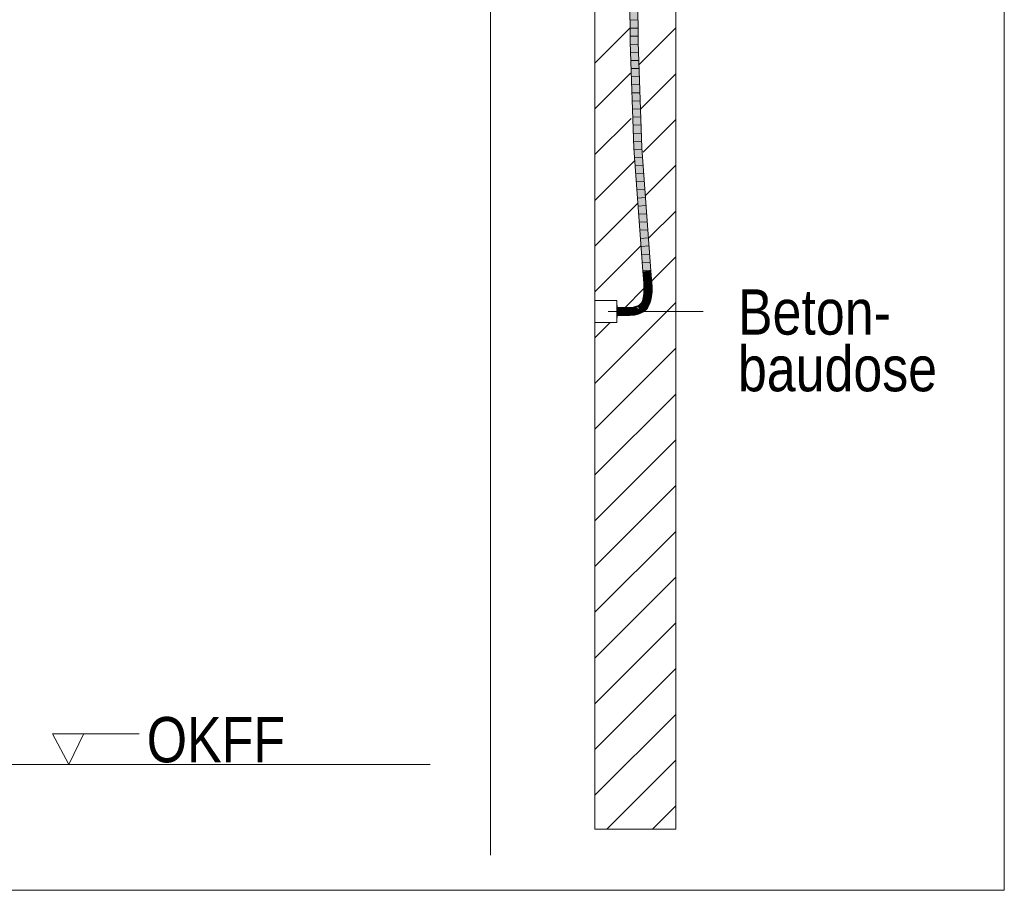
# Model space of a CAD drawing. Extents: x -620 to 3480, y 62 to 1107.
# Tile 145 of 244: x 233 to 263, y 630 to 657. Entities that reach past the tile are written whole.
import ezdxf
from ezdxf.lldxf.tags import DXFTag

# ---------------------------------------------------------------- set-up
doc = ezdxf.new("R2010")
doc.units = 0
doc.layers.get('0').update_dxf_attribs({"lineweight": 35})
for name, color, linetype, lineweight, true_color in [('E_Betonbaudose', 1, 'Continuous', 13, 0xff0000), ('E_Detail_Beschriftung', 7, 'Continuous', 13, 0x009900), ('E_Detail_Wandschraffur', 7, 'Continuous', 5, 0xc0c0c0), ('E_Leerrohr 25-A06G9GVN8I', 7, 'Continuous', 9, 0xff8000), ('E_Leerrohr 25-Shading', 7, 'Continuous', 9, 0xff8000)]:
    doc.layers.add(name, color=color, linetype=linetype, lineweight=lineweight, true_color=true_color)
doc.layers.add('E_Detail_Linie_Text_Bem', color=7, linetype='Continuous', lineweight=13)
doc.styles.get("Standard").update_dxf_attribs({"font": 'ARIALN.TTF'})
tags = doc.linetypes.add('fein_strichliert', pattern=[4, 1, -2, 1]).pattern_tags.tags
tags[8:9] = [DXFTag(74, 4), DXFTag(75, 0), DXFTag(340, '0'), DXFTag(46, 0.0), DXFTag(50, 0.0), DXFTag(44, 0.0), DXFTag(45, 0.0)]
tags[6:7] = [DXFTag(74, 4), DXFTag(75, 0), DXFTag(340, '0'), DXFTag(46, 0.0), DXFTag(50, 0.0), DXFTag(44, 0.0), DXFTag(45, 0.0)]
tags[4:5] = [DXFTag(74, 4), DXFTag(75, 0), DXFTag(340, '0'), DXFTag(46, 0.0), DXFTag(50, 0.0), DXFTag(44, 0.0), DXFTag(45, 0.0)]
tags = doc.linetypes.add('fein_strichliert-A06G9GVL8I', pattern=[4, 1, -2, 1]).pattern_tags.tags
tags[8:9] = [DXFTag(74, 4), DXFTag(75, 0), DXFTag(340, '0'), DXFTag(46, 0.0), DXFTag(50, 0.0), DXFTag(44, 0.0), DXFTag(45, 0.0)]
tags[6:7] = [DXFTag(74, 4), DXFTag(75, 0), DXFTag(340, '0'), DXFTag(46, 0.0), DXFTag(50, 0.0), DXFTag(44, 0.0), DXFTag(45, 0.0)]
tags[4:5] = [DXFTag(74, 4), DXFTag(75, 0), DXFTag(340, '0'), DXFTag(46, 0.0), DXFTag(50, 0.0), DXFTag(44, 0.0), DXFTag(45, 0.0)]
tags = doc.linetypes.add('STRICHPUNKT2-A06G9GVO8I', pattern=[12.7, 6.35, -3.175, 0, -3.175]).pattern_tags.tags
tags[10:11] = [DXFTag(74, 4), DXFTag(75, 0), DXFTag(340, '0'), DXFTag(46, 0.0), DXFTag(50, 0.0), DXFTag(44, 0.0), DXFTag(45, 0.0)]
tags[8:9] = [DXFTag(74, 4), DXFTag(75, 0), DXFTag(340, '0'), DXFTag(46, 0.0), DXFTag(50, 0.0), DXFTag(44, 0.0), DXFTag(45, 0.0)]
tags[6:7] = [DXFTag(74, 4), DXFTag(75, 0), DXFTag(340, '0'), DXFTag(46, 0.0), DXFTag(50, 0.0), DXFTag(44, 0.0), DXFTag(45, 0.0)]
tags[4:5] = [DXFTag(74, 4), DXFTag(75, 0), DXFTag(340, '0'), DXFTag(46, 0.0), DXFTag(50, 0.0), DXFTag(44, 0.0), DXFTag(45, 0.0)]

# ---------------------------------------------------------------- blocks, each defined once
blk = doc.blocks.new('Shading-A06G9GDR8I', base_point=(183.334, 736.551))
at = {"layer": 'E_Leerrohr 25-Shading', "color": 43, "true_color": 0xd7ab7f}
for points in [[(251.375, 658.168), (251.381, 656.022), (251.41, 658.454), (251.418, 656.023)], [(251.588, 658.246), (251.595, 656.026), (251.626, 657.874), (251.631, 656.027)], [(251.497, 652.743), (251.533, 652.745), (251.381, 656.022), (251.418, 656.023)], [(251.71, 652.755), (251.746, 652.757), (251.595, 656.026), (251.631, 656.027)], [(251.778, 648.94), (251.814, 648.942), (251.497, 652.743), (251.533, 652.745)], [(251.99, 648.956), (252.027, 648.958), (251.71, 652.755), (251.746, 652.757)], [(251.799, 648.693), (251.836, 648.696), (251.778, 648.94), (251.814, 648.942)], [(252.012, 648.711), (252.048, 648.714), (251.99, 648.956), (252.027, 648.958)], [(251.807, 648.576), (251.844, 648.578), (251.799, 648.693), (251.836, 648.696)], [(251.843, 648.578), (251.807, 648.576), (251.845, 648.502), (251.81, 648.5)], [(251.847, 648.462), (251.848, 648.463), (251.843, 648.578), (251.844, 648.578)], [(252.02, 648.587), (252.057, 648.589), (252.012, 648.711), (252.048, 648.714)], [(252.02, 648.587), (252.023, 648.513), (252.057, 648.589), (252.06, 648.515)], [(252.023, 648.513), (252.025, 648.467), (252.06, 648.515), (252.062, 648.468)], [(251.837, 648.252), (251.807, 648.254), (251.827, 648.189), (251.8, 648.192)], [(251.843, 648.319), (251.811, 648.32), (251.837, 648.252), (251.807, 648.254)], [(251.81, 648.5), (251.812, 648.461), (251.845, 648.502), (251.847, 648.462)], [(251.846, 648.389), (251.812, 648.39), (251.843, 648.319), (251.811, 648.32)], [(251.847, 648.462), (251.812, 648.461), (251.846, 648.389), (251.812, 648.39)], [(251.839, 648.251), (251.837, 648.252), (251.829, 648.188), (251.827, 648.189)], [(251.839, 648.251), (251.829, 648.188), (251.842, 648.251), (251.833, 648.188)], [(251.842, 648.251), (251.833, 648.188), (251.843, 648.251), (251.836, 648.187)], [(251.836, 648.187), (251.836, 648.187), (251.843, 648.251)], [(251.845, 648.319), (251.843, 648.319), (251.839, 648.251), (251.837, 648.252)], [(251.845, 648.319), (251.839, 648.251), (251.847, 648.319), (251.842, 648.251)], [(251.848, 648.389), (251.846, 648.389), (251.845, 648.319), (251.843, 648.319)], [(251.845, 648.319), (251.847, 648.319), (251.848, 648.389), (251.849, 648.389)], [(251.848, 648.462), (251.847, 648.462), (251.848, 648.389), (251.846, 648.389)], [(251.848, 648.389), (251.849, 648.389), (251.848, 648.462), (251.848, 648.463)], [(252.011, 648.163), (252.048, 648.158), (252.019, 648.236), (252.056, 648.233)], [(252.019, 648.236), (252.056, 648.233), (252.024, 648.311), (252.061, 648.31)], [(252.024, 648.311), (252.061, 648.31), (252.026, 648.388), (252.062, 648.388)], [(252.026, 648.388), (252.062, 648.388), (252.025, 648.467), (252.062, 648.468)], [(251.675, 647.9), (251.676, 647.908), (251.649, 647.887), (251.651, 647.891)], [(251.649, 647.887), (251.673, 647.892), (251.675, 647.9)], [(251.685, 647.898), (251.673, 647.892), (251.687, 647.895), (251.672, 647.888)], [(251.675, 647.9), (251.673, 647.892), (251.681, 647.903), (251.685, 647.898)], [(251.681, 647.903), (251.676, 647.908), (251.675, 647.9)], [(251.676, 647.908), (251.702, 647.926), (251.677, 647.908)], [(251.676, 647.908), (251.682, 647.904), (251.702, 647.926), (251.703, 647.918)], [(251.682, 647.904), (251.676, 647.908), (251.681, 647.903)], [(251.677, 647.908), (251.702, 647.926), (251.689, 647.921), (251.702, 647.929)], [(251.681, 647.903), (251.685, 647.898), (251.682, 647.904), (251.687, 647.899)], [(251.703, 647.918), (251.682, 647.904), (251.703, 647.911), (251.687, 647.899)], [(251.687, 647.899), (251.685, 647.898), (251.69, 647.897), (251.687, 647.895)], [(251.703, 647.911), (251.687, 647.899), (251.703, 647.907), (251.69, 647.897)], [(251.69, 647.897), (251.687, 647.895), (251.692, 647.895), (251.689, 647.893)], [(251.702, 647.929), (251.702, 647.932), (251.689, 647.921)], [(251.703, 647.907), (251.69, 647.897), (251.704, 647.903), (251.692, 647.895)], [(251.704, 647.903), (251.692, 647.895), (251.704, 647.899), (251.695, 647.893)], [(251.704, 647.899), (251.695, 647.893), (251.704, 647.895), (251.698, 647.89)], [(251.731, 647.957), (251.724, 647.961), (251.704, 647.931), (251.702, 647.932)], [(251.704, 647.931), (251.702, 647.932), (251.702, 647.929)], [(251.702, 647.926), (251.706, 647.929), (251.702, 647.929), (251.704, 647.931)], [(251.711, 647.924), (251.706, 647.929), (251.703, 647.918), (251.702, 647.926)], [(251.703, 647.918), (251.703, 647.911), (251.711, 647.924), (251.715, 647.92)], [(251.715, 647.92), (251.703, 647.911), (251.718, 647.918), (251.703, 647.907)], [(251.718, 647.918), (251.703, 647.907), (251.72, 647.916), (251.704, 647.903)], [(251.733, 647.956), (251.731, 647.957), (251.706, 647.929), (251.704, 647.931)], [(251.72, 647.916), (251.704, 647.903), (251.722, 647.914), (251.704, 647.899)], [(251.722, 647.914), (251.704, 647.899), (251.725, 647.912), (251.704, 647.895)], [(251.725, 647.912), (251.704, 647.895), (251.727, 647.91), (251.704, 647.892)], [(251.727, 647.91), (251.704, 647.892), (251.728, 647.909), (251.705, 647.888)], [(251.705, 647.888), (251.705, 647.885), (251.728, 647.909), (251.729, 647.908)], [(251.733, 647.956), (251.706, 647.929), (251.738, 647.952), (251.711, 647.924)], [(251.738, 647.952), (251.711, 647.924), (251.743, 647.949), (251.715, 647.92)], [(251.743, 647.949), (251.715, 647.92), (251.746, 647.947), (251.718, 647.918)], [(251.746, 647.947), (251.718, 647.918), (251.748, 647.945), (251.72, 647.916)], [(251.748, 647.945), (251.72, 647.916), (251.75, 647.944), (251.722, 647.914)], [(251.75, 647.944), (251.722, 647.914), (251.752, 647.943), (251.725, 647.912)], [(251.756, 647.99), (251.745, 647.996), (251.731, 647.957), (251.724, 647.961)], [(251.752, 647.943), (251.725, 647.912), (251.754, 647.941), (251.727, 647.91)], [(251.754, 647.941), (251.727, 647.91), (251.755, 647.941), (251.728, 647.909)], [(251.728, 647.909), (251.729, 647.908), (251.755, 647.941)], [(251.758, 647.989), (251.756, 647.99), (251.733, 647.956), (251.731, 647.957)], [(251.758, 647.989), (251.733, 647.956), (251.764, 647.986), (251.738, 647.952)], [(251.764, 647.986), (251.738, 647.952), (251.768, 647.984), (251.743, 647.949)], [(251.768, 647.984), (251.743, 647.949), (251.771, 647.983), (251.746, 647.947)], [(251.778, 648.031), (251.763, 648.037), (251.756, 647.99), (251.745, 647.996)], [(251.771, 647.983), (251.746, 647.947), (251.773, 647.982), (251.748, 647.945)], [(251.773, 647.982), (251.748, 647.945), (251.775, 647.981), (251.75, 647.944)], [(251.775, 647.981), (251.75, 647.944), (251.776, 647.98), (251.752, 647.943)], [(251.776, 647.98), (251.752, 647.943), (251.777, 647.979), (251.754, 647.941)], [(251.754, 647.941), (251.755, 647.941), (251.777, 647.979)], [(251.781, 648.03), (251.778, 648.031), (251.758, 647.989), (251.756, 647.99)], [(251.781, 648.03), (251.758, 647.989), (251.786, 648.028), (251.764, 647.986)], [(251.798, 648.077), (251.778, 648.083), (251.778, 648.031), (251.763, 648.037)], [(251.786, 648.028), (251.764, 647.986), (251.791, 648.026), (251.768, 647.984)], [(251.791, 648.026), (251.768, 647.984), (251.793, 648.025), (251.771, 647.983)], [(251.793, 648.025), (251.771, 647.983), (251.794, 648.024), (251.773, 647.982)], [(251.794, 648.024), (251.773, 647.982), (251.796, 648.024), (251.775, 647.981)], [(251.796, 648.024), (251.775, 647.981), (251.797, 648.023), (251.776, 647.98)], [(251.776, 647.98), (251.777, 647.979), (251.797, 648.023)], [(251.814, 648.13), (251.79, 648.135), (251.798, 648.077), (251.778, 648.083)], [(251.8, 648.077), (251.798, 648.077), (251.781, 648.03), (251.778, 648.031)], [(251.8, 648.077), (251.781, 648.03), (251.805, 648.075), (251.786, 648.028)], [(251.805, 648.075), (251.786, 648.028), (251.809, 648.074), (251.791, 648.026)], [(251.827, 648.189), (251.8, 648.192), (251.814, 648.13), (251.79, 648.135)], [(251.809, 648.074), (251.791, 648.026), (251.811, 648.074), (251.793, 648.025)], [(251.811, 648.074), (251.793, 648.025), (251.812, 648.073), (251.794, 648.024)], [(251.812, 648.073), (251.794, 648.024), (251.813, 648.073), (251.796, 648.024)], [(251.796, 648.024), (251.797, 648.023), (251.813, 648.073)], [(251.817, 648.13), (251.814, 648.13), (251.8, 648.077), (251.798, 648.077)], [(251.817, 648.13), (251.8, 648.077), (251.821, 648.129), (251.805, 648.075)], [(251.821, 648.129), (251.805, 648.075), (251.824, 648.128), (251.809, 648.074)], [(251.824, 648.128), (251.809, 648.074), (251.825, 648.128), (251.811, 648.074)], [(251.825, 648.128), (251.811, 648.074), (251.826, 648.128), (251.812, 648.073)], [(251.812, 648.073), (251.813, 648.073), (251.826, 648.128)], [(251.829, 648.188), (251.827, 648.189), (251.817, 648.13), (251.814, 648.13)], [(251.829, 648.188), (251.817, 648.13), (251.833, 648.188), (251.821, 648.129)], [(251.833, 648.188), (251.821, 648.129), (251.836, 648.187), (251.824, 648.128)], [(251.836, 648.187), (251.824, 648.128), (251.836, 648.187), (251.825, 648.128)], [(251.825, 648.128), (251.826, 648.128), (251.836, 648.187)], [(251.907, 647.844), (251.965, 647.883), (251.909, 647.856), (251.935, 647.899)], [(251.962, 647.96), (251.935, 647.899), (251.971, 647.891), (251.965, 647.883)], [(251.962, 647.96), (251.996, 647.947), (251.983, 648.025), (252.018, 648.015)], [(251.962, 647.96), (251.971, 647.891), (251.996, 647.947)], [(251.983, 648.025), (252.018, 648.015), (251.999, 648.093), (252.035, 648.085)], [(251.999, 648.093), (252.035, 648.085), (252.011, 648.163), (252.048, 648.158)], [(251.11, 647.824), (250.983, 647.826), (251.11, 647.814), (250.983, 647.825)], [(250.983, 647.825), (250.983, 647.789), (251.11, 647.814), (251.11, 647.788)], [(250.983, 647.612), (250.983, 647.576), (251.108, 647.611), (251.108, 647.574)], [(251.108, 647.611), (251.108, 647.574), (251.241, 647.61), (251.241, 647.573)], [(251.24, 647.823), (251.11, 647.824), (251.24, 647.821), (251.11, 647.823)], [(251.178, 647.809), (251.139, 647.823), (251.11, 647.814), (251.11, 647.823)], [(251.24, 647.786), (251.178, 647.809), (251.11, 647.788), (251.11, 647.814)], [(251.24, 647.821), (251.139, 647.823), (251.24, 647.813)], [(251.24, 647.813), (251.139, 647.823), (251.24, 647.804), (251.178, 647.809)], [(251.178, 647.809), (251.24, 647.786), (251.24, 647.804)], [(251.353, 647.826), (251.24, 647.823), (251.24, 647.821)], [(251.308, 647.808), (251.364, 647.826), (251.24, 647.821), (251.353, 647.826)], [(251.308, 647.808), (251.24, 647.821), (251.24, 647.813)], [(251.24, 647.813), (251.24, 647.804), (251.308, 647.808), (251.288, 647.802)], [(251.288, 647.802), (251.24, 647.804), (251.263, 647.794), (251.24, 647.794)], [(251.263, 647.794), (251.24, 647.786), (251.366, 647.792), (251.367, 647.789)], [(251.24, 647.794), (251.24, 647.786), (251.263, 647.794)], [(251.241, 647.61), (251.241, 647.573), (251.377, 647.613), (251.379, 647.576)], [(251.288, 647.802), (251.263, 647.794), (251.366, 647.799), (251.366, 647.792)], [(251.366, 647.799), (251.366, 647.805), (251.288, 647.802), (251.308, 647.808)], [(251.366, 647.805), (251.364, 647.826), (251.308, 647.808)], [(251.479, 647.837), (251.364, 647.826), (251.483, 647.807), (251.366, 647.805)], [(251.483, 647.807), (251.366, 647.805), (251.484, 647.803), (251.366, 647.799)], [(251.484, 647.803), (251.366, 647.799), (251.484, 647.8), (251.366, 647.792)], [(251.366, 647.792), (251.367, 647.789), (251.484, 647.8)], [(251.511, 647.626), (251.377, 647.613), (251.515, 647.599), (251.379, 647.577)], [(251.379, 647.577), (251.379, 647.576), (251.515, 647.599), (251.516, 647.59)], [(251.506, 647.811), (251.581, 647.859), (251.483, 647.807), (251.479, 647.837)], [(251.499, 647.806), (251.506, 647.811), (251.484, 647.803), (251.483, 647.807)], [(251.484, 647.8), (251.493, 647.802), (251.484, 647.803), (251.499, 647.806)], [(251.484, 647.803), (251.484, 647.8), (251.484, 647.8)], [(251.558, 647.827), (251.493, 647.802), (251.588, 647.83), (251.59, 647.823)], [(251.499, 647.806), (251.493, 647.802), (251.507, 647.808)], [(251.522, 647.813), (251.506, 647.811), (251.507, 647.808), (251.499, 647.806)], [(251.586, 647.838), (251.581, 647.859), (251.522, 647.813), (251.506, 647.811)], [(251.634, 647.652), (251.511, 647.626), (251.637, 647.645), (251.515, 647.599)], [(251.515, 647.599), (251.516, 647.59), (251.637, 647.645), (251.644, 647.617)], [(251.586, 647.838), (251.558, 647.827), (251.588, 647.83)], [(251.615, 647.872), (251.581, 647.859), (251.62, 647.86), (251.586, 647.838)], [(251.622, 647.84), (251.6, 647.846), (251.588, 647.83), (251.586, 647.838)], [(251.627, 647.838), (251.622, 647.84), (251.589, 647.827), (251.588, 647.83)], [(251.59, 647.823), (251.629, 647.838), (251.589, 647.827), (251.627, 647.838)], [(251.62, 647.86), (251.6, 647.846), (251.623, 647.851)], [(251.623, 647.851), (251.6, 647.846), (251.628, 647.841), (251.622, 647.84)], [(251.647, 647.887), (251.615, 647.872), (251.648, 647.886), (251.62, 647.86)], [(251.654, 647.875), (251.62, 647.86), (251.656, 647.872)], [(251.656, 647.872), (251.62, 647.86), (251.658, 647.868), (251.636, 647.861)], [(251.636, 647.861), (251.62, 647.86), (251.621, 647.856)], [(251.623, 647.851), (251.662, 647.862), (251.621, 647.856), (251.636, 647.861)], [(251.628, 647.841), (251.622, 647.84), (251.629, 647.839), (251.627, 647.838)], [(251.662, 647.862), (251.623, 647.851), (251.665, 647.857), (251.628, 647.841)], [(251.633, 647.872), (251.627, 647.866), (251.652, 647.878), (251.654, 647.875)], [(251.627, 647.838), (251.629, 647.838), (251.629, 647.839)], [(251.665, 647.857), (251.628, 647.841), (251.665, 647.856), (251.629, 647.839)], [(251.629, 647.839), (251.629, 647.838), (251.665, 647.856)], [(251.652, 647.878), (251.651, 647.881), (251.633, 647.872), (251.639, 647.877)], [(251.667, 647.664), (251.634, 647.652), (251.637, 647.645)], [(251.636, 647.861), (251.662, 647.862), (251.658, 647.868)], [(251.699, 647.675), (251.667, 647.664), (251.644, 647.617), (251.637, 647.645)], [(251.651, 647.881), (251.648, 647.886), (251.639, 647.877)], [(251.699, 647.675), (251.644, 647.617), (251.713, 647.642)], [(251.651, 647.891), (251.647, 647.887), (251.648, 647.886)], [(251.649, 647.887), (251.648, 647.886), (251.673, 647.892), (251.652, 647.882)], [(251.652, 647.882), (251.648, 647.886), (251.651, 647.881)], [(251.651, 647.881), (251.652, 647.878), (251.652, 647.882), (251.654, 647.879)], [(251.673, 647.892), (251.652, 647.882), (251.672, 647.888), (251.654, 647.879)], [(251.654, 647.879), (251.652, 647.878), (251.657, 647.876), (251.654, 647.875)], [(251.672, 647.888), (251.654, 647.879), (251.671, 647.883), (251.657, 647.876)], [(251.657, 647.876), (251.654, 647.875), (251.66, 647.873), (251.656, 647.872)], [(251.66, 647.873), (251.656, 647.872), (251.662, 647.87), (251.658, 647.868)], [(251.671, 647.883), (251.657, 647.876), (251.67, 647.879), (251.66, 647.873)], [(251.658, 647.868), (251.662, 647.862), (251.662, 647.87), (251.667, 647.865)], [(251.67, 647.879), (251.66, 647.873), (251.669, 647.874), (251.662, 647.87)], [(251.669, 647.874), (251.662, 647.87), (251.668, 647.869), (251.665, 647.868)], [(251.662, 647.862), (251.665, 647.857), (251.667, 647.865), (251.666, 647.858)], [(251.665, 647.856), (251.7, 647.88), (251.666, 647.858)], [(251.665, 647.868), (251.667, 647.865), (251.668, 647.869)], [(251.665, 647.857), (251.665, 647.856), (251.666, 647.858)], [(251.7, 647.88), (251.699, 647.881), (251.666, 647.858), (251.667, 647.865)], [(251.668, 647.869), (251.667, 647.865), (251.696, 647.885), (251.699, 647.881)], [(251.694, 647.887), (251.669, 647.874), (251.696, 647.885), (251.668, 647.869)], [(251.691, 647.89), (251.67, 647.879), (251.694, 647.887), (251.669, 647.874)], [(251.689, 647.893), (251.671, 647.883), (251.691, 647.89), (251.67, 647.879)], [(251.687, 647.895), (251.672, 647.888), (251.689, 647.893), (251.671, 647.883)], [(251.692, 647.895), (251.689, 647.893), (251.695, 647.893), (251.691, 647.89)], [(251.695, 647.893), (251.691, 647.89), (251.698, 647.89), (251.694, 647.887)], [(251.698, 647.89), (251.694, 647.887), (251.7, 647.888), (251.696, 647.885)], [(251.7, 647.888), (251.696, 647.885), (251.702, 647.887), (251.697, 647.882)], [(251.697, 647.882), (251.699, 647.881), (251.702, 647.887), (251.705, 647.885)], [(251.704, 647.895), (251.698, 647.89), (251.704, 647.892), (251.7, 647.888)], [(251.699, 647.881), (251.7, 647.88), (251.705, 647.885)], [(251.699, 647.675), (251.713, 647.642), (251.756, 647.704), (251.775, 647.673)], [(251.704, 647.892), (251.7, 647.888), (251.705, 647.888), (251.702, 647.887)], [(251.702, 647.887), (251.705, 647.885), (251.705, 647.888)], [(251.804, 647.737), (251.756, 647.704), (251.835, 647.715), (251.775, 647.673)], [(251.811, 647.743), (251.804, 647.737), (251.813, 647.742)], [(251.804, 647.737), (251.835, 647.715), (251.813, 647.742)], [(251.86, 647.789), (251.811, 647.743), (251.872, 647.778), (251.813, 647.742)], [(251.813, 647.742), (251.835, 647.715), (251.872, 647.778), (251.887, 647.765)], [(251.927, 647.82), (251.87, 647.802), (251.872, 647.778), (251.86, 647.789)], [(251.896, 647.835), (251.87, 647.802), (251.88, 647.81)], [(251.912, 647.834), (251.87, 647.802), (251.93, 647.822), (251.927, 647.82)], [(251.931, 647.821), (251.927, 647.82), (251.887, 647.765), (251.872, 647.778)], [(251.88, 647.81), (251.885, 647.814), (251.901, 647.842), (251.902, 647.841)], [(251.88, 647.81), (251.901, 647.842), (251.896, 647.835)], [(251.893, 647.827), (251.885, 647.814), (251.891, 647.818)], [(251.905, 647.839), (251.902, 647.841), (251.891, 647.818), (251.893, 647.827)], [(251.905, 647.839), (251.891, 647.818), (251.902, 647.827)], [(251.909, 647.856), (251.901, 647.842), (251.902, 647.841)], [(251.902, 647.841), (251.907, 647.844), (251.909, 647.856)], [(251.907, 647.844), (251.902, 647.841), (251.905, 647.839)], [(251.912, 647.834), (251.905, 647.839), (251.902, 647.827)], [(251.912, 647.834), (251.965, 647.883), (251.905, 647.839), (251.907, 647.844)], [(251.907, 647.844), (251.909, 647.856), (251.909, 647.856)], [(251.965, 647.883), (251.912, 647.834), (251.934, 647.826), (251.93, 647.822)], [(251.927, 647.82), (251.931, 647.821), (251.93, 647.822)], [(251.93, 647.822), (251.931, 647.821), (251.934, 647.826)], [(251.965, 647.883), (251.934, 647.826), (251.967, 647.882)], [(251.965, 647.883), (251.967, 647.882), (251.971, 647.891)]]:
    blk.add_solid(points, dxfattribs=at)
at = {"layer": 'E_Leerrohr 25-Shading', "color": 31, "true_color": 0xfabd7f}
for points in [[(251.41, 658.454), (251.418, 656.023), (251.499, 658.487), (251.506, 656.025)], [(251.499, 658.487), (251.506, 656.025), (251.588, 658.246), (251.595, 656.026)], [(251.533, 652.745), (251.622, 652.75), (251.418, 656.023), (251.506, 656.025)], [(251.506, 656.025), (251.587, 653.747), (251.595, 656.026)], [(251.587, 653.747), (251.622, 652.75), (251.595, 656.026), (251.71, 652.755)], [(251.814, 648.942), (251.902, 648.949), (251.533, 652.745), (251.622, 652.75)], [(251.622, 652.75), (251.762, 650.852), (251.71, 652.755)], [(251.762, 650.852), (251.902, 648.949), (251.71, 652.755), (251.99, 648.956)], [(251.836, 648.696), (251.924, 648.703), (251.814, 648.942), (251.902, 648.949)], [(251.902, 648.949), (251.924, 648.703), (251.99, 648.956), (252.008, 648.71)], [(252.008, 648.71), (252.012, 648.711), (251.99, 648.956)], [(251.844, 648.578), (251.932, 648.583), (251.836, 648.696), (251.924, 648.703)], [(251.848, 648.463), (251.937, 648.465), (251.844, 648.578), (251.932, 648.583)], [(251.924, 648.703), (251.932, 648.583), (252.008, 648.71), (252.017, 648.587)], [(251.932, 648.583), (251.937, 648.465), (251.933, 648.583), (251.941, 648.465)], [(251.933, 648.583), (252.023, 648.513), (252.017, 648.587)], [(251.933, 648.583), (251.941, 648.465), (252.023, 648.513), (252.025, 648.467)], [(252.017, 648.587), (252.02, 648.587), (252.008, 648.71), (252.012, 648.711)], [(252.023, 648.513), (252.02, 648.587), (252.017, 648.587)], [(251.836, 648.187), (251.924, 648.175), (251.843, 648.251), (251.931, 648.244)], [(251.843, 648.251), (251.931, 648.244), (251.847, 648.319), (251.936, 648.315)], [(251.847, 648.319), (251.936, 648.315), (251.849, 648.389), (251.937, 648.389)], [(251.849, 648.389), (251.937, 648.389), (251.848, 648.463), (251.937, 648.465)], [(251.931, 648.244), (251.924, 648.175), (251.925, 648.175)], [(251.931, 648.174), (251.935, 648.243), (251.925, 648.175), (251.931, 648.244)], [(251.937, 648.315), (251.936, 648.315), (251.935, 648.243), (251.931, 648.244)], [(251.943, 648.243), (251.935, 648.243), (251.942, 648.173), (251.931, 648.174)], [(251.942, 648.315), (251.937, 648.315), (251.943, 648.243), (251.935, 648.243)], [(251.937, 648.389), (251.936, 648.315), (251.941, 648.389), (251.942, 648.315)], [(251.937, 648.465), (251.941, 648.389), (251.941, 648.465), (251.944, 648.389)], [(251.937, 648.465), (251.937, 648.389), (251.937, 648.465), (251.941, 648.389)], [(251.944, 648.389), (252.026, 648.388), (251.941, 648.465), (252.025, 648.467)], [(251.941, 648.389), (251.942, 648.315), (251.944, 648.389), (251.947, 648.314)], [(251.942, 648.315), (251.943, 648.243), (251.947, 648.314), (251.948, 648.242)], [(251.943, 648.243), (251.942, 648.173), (251.948, 648.242), (251.947, 648.172)], [(251.947, 648.314), (252.024, 648.311), (251.944, 648.389), (252.026, 648.388)], [(251.948, 648.242), (252.019, 648.236), (251.947, 648.314), (252.024, 648.311)], [(251.947, 648.172), (252.011, 648.163), (251.948, 648.242), (252.019, 648.236)], [(251.735, 647.903), (251.729, 647.908), (251.706, 647.884), (251.705, 647.885)], [(251.718, 647.88), (251.747, 647.892), (251.706, 647.884), (251.735, 647.903)], [(251.761, 647.937), (251.755, 647.941), (251.729, 647.908)], [(251.735, 647.903), (251.775, 647.927), (251.729, 647.908), (251.761, 647.937)], [(251.747, 647.892), (251.797, 647.912), (251.735, 647.903), (251.775, 647.927)], [(251.823, 647.894), (251.797, 647.912), (251.761, 647.878), (251.747, 647.892)], [(251.801, 647.942), (251.777, 647.979), (251.775, 647.927), (251.755, 647.941)], [(251.797, 647.912), (251.816, 647.919), (251.775, 647.927), (251.801, 647.942)], [(251.777, 647.979), (251.856, 647.939), (251.797, 648.023), (251.879, 647.992)], [(251.824, 647.955), (251.777, 647.979), (251.801, 647.942)], [(251.797, 648.023), (251.879, 647.992), (251.813, 648.073), (251.898, 648.049)], [(251.83, 647.896), (251.816, 647.919), (251.823, 647.894), (251.797, 647.912)], [(251.852, 647.932), (251.856, 647.939), (251.801, 647.942), (251.824, 647.955)], [(251.852, 647.932), (251.801, 647.942), (251.816, 647.919)], [(251.813, 648.073), (251.898, 648.049), (251.826, 648.128), (251.913, 648.11)], [(251.816, 647.919), (251.83, 647.896), (251.852, 647.932)], [(251.826, 648.128), (251.913, 648.11), (251.836, 648.187), (251.924, 648.175)], [(251.882, 647.926), (251.856, 647.939), (251.864, 647.867), (251.828, 647.891)], [(251.891, 647.987), (251.879, 647.992), (251.875, 647.929), (251.856, 647.939)], [(251.88, 647.856), (251.896, 647.918), (251.864, 647.867), (251.882, 647.926)], [(251.882, 647.926), (251.897, 647.985), (251.875, 647.929), (251.891, 647.987)], [(251.9, 648.048), (251.898, 648.049), (251.886, 647.989), (251.879, 647.992)], [(251.914, 647.909), (251.896, 647.918), (251.898, 647.843), (251.88, 647.856)], [(251.896, 647.918), (251.909, 647.98), (251.882, 647.926), (251.897, 647.985)], [(251.891, 647.987), (251.904, 648.047), (251.886, 647.989), (251.9, 648.048)], [(251.897, 647.985), (251.908, 648.046), (251.891, 647.987), (251.904, 648.047)], [(251.925, 647.974), (251.909, 647.98), (251.914, 647.909), (251.896, 647.918)], [(251.909, 647.98), (251.919, 648.043), (251.897, 647.985), (251.908, 648.046)], [(251.913, 648.11), (251.898, 648.049), (251.9, 648.048)], [(251.914, 647.909), (251.898, 647.843), (251.909, 647.856), (251.901, 647.842)], [(251.904, 648.047), (251.915, 648.11), (251.9, 648.048), (251.913, 648.11)], [(251.908, 648.046), (251.918, 648.109), (251.904, 648.047), (251.915, 648.11)], [(251.919, 648.043), (251.926, 648.107), (251.908, 648.046), (251.918, 648.109)], [(251.933, 648.039), (251.919, 648.043), (251.925, 647.974), (251.909, 647.98)], [(251.914, 647.909), (251.909, 647.856), (251.921, 647.906)], [(251.909, 647.856), (251.935, 647.899), (251.921, 647.906)], [(251.924, 648.175), (251.913, 648.11), (251.915, 648.11)], [(251.925, 647.974), (251.914, 647.909), (251.932, 647.972), (251.921, 647.906)], [(251.918, 648.109), (251.925, 648.175), (251.915, 648.11), (251.924, 648.175)], [(251.926, 648.107), (251.931, 648.174), (251.918, 648.109), (251.925, 648.175)], [(251.938, 648.105), (251.926, 648.107), (251.933, 648.039), (251.919, 648.043)], [(251.921, 647.906), (251.935, 647.899), (251.932, 647.972), (251.962, 647.96)], [(251.933, 648.039), (251.925, 647.974), (251.939, 648.037), (251.932, 647.972)], [(251.942, 648.173), (251.931, 648.174), (251.938, 648.105), (251.926, 648.107)], [(251.932, 647.972), (251.962, 647.96), (251.939, 648.037), (251.983, 648.025)], [(251.938, 648.105), (251.933, 648.039), (251.944, 648.104), (251.939, 648.037)], [(251.942, 648.173), (251.938, 648.105), (251.947, 648.172), (251.944, 648.104)], [(251.939, 648.037), (251.983, 648.025), (251.944, 648.104), (251.999, 648.093)], [(251.944, 648.104), (251.999, 648.093), (251.947, 648.172), (252.011, 648.163)], [(250.983, 647.789), (250.983, 647.701), (251.11, 647.788), (251.109, 647.699)], [(250.983, 647.701), (250.983, 647.612), (251.109, 647.699), (251.108, 647.611)], [(251.109, 647.699), (251.108, 647.611), (251.241, 647.698), (251.241, 647.61)], [(251.241, 647.703), (251.24, 647.786), (251.109, 647.702), (251.11, 647.788)], [(251.241, 647.7), (251.241, 647.703), (251.109, 647.7), (251.109, 647.702)], [(251.109, 647.7), (251.109, 647.699), (251.241, 647.7), (251.241, 647.698)], [(251.241, 647.703), (251.351, 647.701), (251.24, 647.786), (251.366, 647.784)], [(251.351, 647.701), (251.241, 647.703), (251.241, 647.7)], [(251.241, 647.7), (251.241, 647.698), (251.351, 647.701)], [(251.241, 647.698), (251.241, 647.61), (251.372, 647.701), (251.377, 647.613)], [(251.372, 647.701), (251.367, 647.784), (251.351, 647.701), (251.366, 647.784)], [(251.367, 647.784), (251.367, 647.789), (251.366, 647.784)], [(251.486, 647.791), (251.484, 647.8), (251.367, 647.789)], [(251.487, 647.78), (251.486, 647.791), (251.367, 647.784), (251.367, 647.789)], [(251.367, 647.784), (251.372, 647.701), (251.487, 647.78), (251.497, 647.713)], [(251.497, 647.713), (251.372, 647.701), (251.501, 647.692), (251.372, 647.7)], [(251.372, 647.7), (251.377, 647.613), (251.501, 647.692), (251.511, 647.626)], [(251.539, 647.777), (251.493, 647.802), (251.487, 647.78), (251.484, 647.8)], [(251.612, 647.738), (251.539, 647.777), (251.497, 647.713), (251.487, 647.78)], [(251.59, 647.823), (251.493, 647.802), (251.599, 647.787)], [(251.599, 647.787), (251.493, 647.802), (251.603, 647.774), (251.539, 647.777)], [(251.619, 647.712), (251.612, 647.738), (251.499, 647.704), (251.497, 647.713)], [(251.629, 647.673), (251.619, 647.712), (251.501, 647.692), (251.499, 647.704)], [(251.501, 647.692), (251.511, 647.626), (251.629, 647.673), (251.634, 647.652)], [(251.539, 647.777), (251.612, 647.738), (251.603, 647.774)], [(251.632, 647.831), (251.629, 647.838), (251.59, 647.823)], [(251.657, 647.773), (251.59, 647.823), (251.599, 647.787)], [(251.599, 647.787), (251.612, 647.738), (251.657, 647.773), (251.664, 647.757)], [(251.664, 647.757), (251.612, 647.738), (251.613, 647.735)], [(251.619, 647.712), (251.665, 647.717), (251.613, 647.735), (251.664, 647.757)], [(251.667, 647.664), (251.665, 647.717), (251.629, 647.673), (251.619, 647.712)], [(251.666, 647.851), (251.665, 647.856), (251.629, 647.838)], [(251.632, 647.831), (251.669, 647.837), (251.629, 647.838), (251.666, 647.851)], [(251.629, 647.673), (251.634, 647.652), (251.667, 647.664)], [(251.682, 647.766), (251.669, 647.837), (251.657, 647.773), (251.632, 647.831)], [(251.657, 647.773), (251.664, 647.757), (251.682, 647.766)], [(251.731, 647.725), (251.682, 647.766), (251.68, 647.718), (251.664, 647.757)], [(251.68, 647.718), (251.664, 647.757), (251.665, 647.717)], [(251.7, 647.88), (251.665, 647.856), (251.727, 647.846), (251.676, 647.839)], [(251.676, 647.839), (251.665, 647.856), (251.669, 647.837)], [(251.699, 647.675), (251.68, 647.718), (251.667, 647.664), (251.665, 647.717)], [(251.711, 647.78), (251.676, 647.839), (251.682, 647.766), (251.669, 647.837)], [(251.676, 647.839), (251.711, 647.78), (251.727, 647.846), (251.756, 647.811)], [(251.756, 647.704), (251.731, 647.725), (251.699, 647.675), (251.68, 647.718)], [(251.711, 647.78), (251.682, 647.766), (251.716, 647.77)], [(251.716, 647.77), (251.682, 647.766), (251.743, 647.727), (251.731, 647.725)], [(251.705, 647.885), (251.7, 647.88), (251.794, 647.849), (251.756, 647.811)], [(251.705, 647.885), (251.794, 647.849), (251.794, 647.849)], [(251.771, 647.792), (251.756, 647.811), (251.716, 647.77), (251.711, 647.78)], [(251.771, 647.792), (251.716, 647.77), (251.765, 647.779)], [(251.78, 647.782), (251.716, 647.77), (251.804, 647.737), (251.743, 647.727)], [(251.737, 647.872), (251.761, 647.878), (251.718, 647.88), (251.747, 647.892)], [(251.731, 647.725), (251.756, 647.704), (251.743, 647.727)], [(251.794, 647.849), (251.761, 647.878), (251.737, 647.872)], [(251.743, 647.727), (251.756, 647.704), (251.804, 647.737)], [(251.794, 647.848), (251.794, 647.849), (251.771, 647.792), (251.756, 647.811)], [(251.761, 647.878), (251.794, 647.849), (251.823, 647.894), (251.828, 647.891)], [(251.78, 647.782), (251.771, 647.792), (251.765, 647.779)], [(251.851, 647.797), (251.794, 647.848), (251.78, 647.782), (251.771, 647.792)], [(251.78, 647.782), (251.811, 647.743), (251.851, 647.797), (251.86, 647.789)], [(251.78, 647.782), (251.804, 647.737), (251.811, 647.743)], [(251.865, 647.813), (251.828, 647.891), (251.851, 647.797), (251.794, 647.849)], [(251.823, 647.894), (251.828, 647.891), (251.83, 647.896)], [(251.88, 647.856), (251.828, 647.891), (251.865, 647.813)], [(251.865, 647.813), (251.851, 647.797), (251.86, 647.8)], [(251.851, 647.797), (251.86, 647.789), (251.87, 647.802)], [(251.87, 647.802), (251.865, 647.813), (251.86, 647.8)], [(251.896, 647.835), (251.898, 647.843), (251.865, 647.813), (251.88, 647.856)], [(251.896, 647.835), (251.865, 647.813), (251.87, 647.802)], [(251.901, 647.842), (251.898, 647.843), (251.896, 647.835)]]:
    blk.add_solid(points, dxfattribs=at)
at = {"layer": 'E_Leerrohr 25-Shading', "color": 31, "true_color": 0xecb67f}
for points in [[(250.983, 647.701), (250.983, 647.891), (250.977, 647.701), (250.977, 647.891)], [(250.983, 647.511), (250.983, 647.701), (250.977, 647.511), (250.977, 647.701)], [(251.377, 647.701), (251.377, 647.826), (250.983, 647.701), (250.983, 647.826)], [(251.377, 647.576), (251.377, 647.701), (250.983, 647.576), (250.983, 647.701)]]:
    blk.add_solid(points, dxfattribs=at)
blk = doc.blocks.new('Referenz-A06G9GVP8I')
at = {"layer": 'E_Betonbaudose', "linetype": 'Continuous', "ltscale": 0.13}
for p, q in [((250.297, 647.361), (250.297, 648.041)), ((250.297, 648.041), (250.977, 648.041)), ((250.977, 648.041), (250.977, 647.361)), ((250.977, 647.361), (250.297, 647.361))]:
    blk.add_line(p, q, dxfattribs=at)
at = {"layer": 'E_Detail_Linie_Text_Bem', "linetype": 'fein_strichliert-A06G9GVL8I', "ltscale": 0.65}
for p, q in [((262.95, 629.811), (262.95, 691.128)), ((247.068, 630.893), (247.068, 683.772)), ((200.18, 629.811), (259.923, 629.811)), ((259.923, 629.811), (262.95, 629.811))]:
    blk.add_line(p, q, dxfattribs=at)
at = {"layer": 'E_Detail_Linie_Text_Bem', "linetype": 'Continuous', "ltscale": 0.13}
for p, q in [((252.797, 671.701), (252.797, 631.701)), ((250.297, 631.701), (250.297, 659.701)), ((208.196, 633.701), (245.209, 633.701)), ((252.797, 631.701), (250.297, 631.701))]:
    blk.add_line(p, q, dxfattribs=at)
at = {"layer": 'E_Detail_Linie_Text_Bem', "color": 0, "linetype": 'Continuous', "ltscale": 0.13}
for p, q in [((250.703, 647.701), (253.641, 647.701)), ((234.037, 633.701), (233.528, 634.65)), ((233.528, 634.65), (236.212, 634.65)), ((234.495, 634.654), (234.037, 633.701))]:
    blk.add_line(p, q, dxfattribs=at)
at = {"layer": 'E_Detail_Wandschraffur', "linetype": 'fein_strichliert', "ltscale": 0.13}
for p, q in [((250.297, 655.375), (251.377, 656.455)), ((251.707, 653.956), (252.797, 655.046)), ((250.297, 652.546), (251.418, 653.667)), ((251.861, 651.282), (252.797, 652.218)), ((250.297, 649.718), (251.631, 651.052)), ((252.055, 648.648), (252.797, 649.389)), ((251.233, 647.826), (251.803, 648.396)), ((250.297, 646.889), (250.768, 647.361)), ((250.977, 647.569), (250.983, 647.576)), ((250.297, 644.061), (252.797, 646.561)), ((250.297, 641.233), (252.797, 643.733)), ((250.297, 638.404), (252.797, 640.904)), ((250.297, 635.576), (252.797, 638.076)), ((250.297, 632.747), (252.797, 635.247)), ((252.079, 631.701), (252.797, 632.419))]:
    blk.add_line(p, q, dxfattribs=at)
at = {"layer": 'E_Detail_Wandschraffur', "linetype": 'ByBlock', "ltscale": 0.13}
for p, q in [((251.668, 655.332), (252.797, 656.46)), ((250.297, 653.96), (251.397, 655.061)), ((251.786, 652.621), (252.797, 653.632)), ((250.297, 651.132), (251.523, 652.358)), ((251.957, 649.964), (252.797, 650.804)), ((250.297, 648.304), (251.706, 649.713)), ((250.297, 645.475), (252.797, 647.975)), ((250.297, 642.647), (252.797, 645.147)), ((250.297, 639.818), (252.797, 642.318)), ((250.297, 636.99), (252.797, 639.49)), ((250.297, 634.161), (252.797, 636.661)), ((250.665, 631.701), (252.797, 633.833))]:
    blk.add_line(p, q, dxfattribs=at)
at = {"layer": 'E_Leerrohr 25-A06G9GVN8I', "linetype": 'Continuous', "ltscale": 0.13}
for p, q in [((251.381, 656.022), (251.372, 659.027)), ((251.631, 656.027), (251.622, 659.026)), ((251.622, 656.708), (251.387, 656.704)), ((251.622, 656.458), (251.387, 656.454)), ((251.623, 656.208), (251.388, 656.204)), ((251.497, 652.743), (251.381, 656.022)), ((251.626, 655.959), (251.391, 655.954)), ((251.746, 652.757), (251.631, 656.027)), ((251.635, 655.709), (251.4, 655.704)), ((251.644, 655.459), (251.409, 655.453)), ((251.653, 655.21), (251.418, 655.203)), ((251.661, 654.96), (251.426, 654.953)), ((251.67, 654.711), (251.435, 654.703)), ((251.679, 654.461), (251.444, 654.453)), ((251.688, 654.212), (251.453, 654.203)), ((251.697, 653.962), (251.462, 653.952)), ((251.705, 653.713), (251.471, 653.702)), ((251.714, 653.463), (251.479, 653.452)), ((251.723, 653.214), (251.488, 653.202)), ((251.732, 652.964), (251.497, 652.952)), ((251.778, 648.94), (251.497, 652.743)), ((251.742, 652.715), (251.507, 652.702)), ((251.76, 652.466), (251.526, 652.452)), ((252.027, 648.958), (251.746, 652.757)), ((251.779, 652.216), (251.544, 652.203)), ((251.797, 651.967), (251.563, 651.953)), ((251.816, 651.718), (251.581, 651.704)), ((251.834, 651.469), (251.6, 651.454)), ((251.852, 651.22), (251.618, 651.205)), ((251.871, 650.971), (251.636, 650.955)), ((251.889, 650.721), (251.655, 650.706)), ((251.908, 650.472), (251.673, 650.456)), ((251.926, 650.223), (251.692, 650.207)), ((251.944, 649.974), (251.71, 649.958)), ((251.963, 649.725), (251.728, 649.708)), ((251.981, 649.475), (251.747, 649.459)), ((252, 649.226), (251.765, 649.209)), ((251.799, 648.693), (251.778, 648.94)), ((252.018, 648.977), (251.784, 648.96)), ((252.048, 648.713), (252.027, 648.958)), ((251.807, 648.576), (251.799, 648.693)), ((252.04, 648.729), (251.805, 648.71)), ((251.812, 648.461), (251.807, 648.576)), ((252.057, 648.589), (252.048, 648.713)), ((252.062, 648.468), (252.057, 648.589)), ((251.8, 648.192), (251.807, 648.254)), ((251.807, 648.254), (251.811, 648.32)), ((251.811, 648.32), (251.812, 648.39)), ((251.812, 648.39), (251.812, 648.461)), ((252.046, 648.208), (251.812, 648.232)), ((252.054, 648.473), (251.819, 648.466)), ((252.048, 648.158), (252.056, 648.233)), ((252.056, 648.233), (252.061, 648.31)), ((252.061, 648.31), (252.062, 648.388)), ((252.062, 648.388), (252.062, 648.468)), ((251.647, 647.887), (251.676, 647.908)), ((251.676, 647.908), (251.702, 647.932)), ((251.702, 647.932), (251.724, 647.961)), ((251.724, 647.961), (251.745, 647.996)), ((251.745, 647.996), (251.763, 648.037)), ((251.763, 648.037), (251.778, 648.083)), ((251.981, 647.932), (251.764, 648.023)), ((251.778, 648.083), (251.79, 648.135)), ((251.79, 648.135), (251.8, 648.192)), ((251.967, 647.882), (251.996, 647.947)), ((251.996, 647.947), (252.018, 648.015)), ((252.018, 648.015), (252.035, 648.085)), ((252.035, 648.085), (252.048, 648.158)), ((250.983, 647.891), (250.977, 647.891)), ((250.977, 647.779), (250.977, 647.891)), ((250.977, 647.622), (250.977, 647.779)), ((250.977, 647.511), (250.977, 647.622)), ((250.983, 647.779), (250.983, 647.891)), ((250.983, 647.576), (250.983, 647.826)), ((250.983, 647.826), (251.11, 647.824)), ((251.377, 647.826), (250.983, 647.826)), ((250.983, 647.753), (250.983, 647.826)), ((250.983, 647.622), (250.983, 647.779)), ((250.983, 647.649), (250.983, 647.753)), ((250.983, 647.576), (250.983, 647.649)), ((250.983, 647.511), (250.983, 647.622)), ((251.11, 647.824), (251.24, 647.823)), ((251.234, 647.581), (251.232, 647.816)), ((251.24, 647.823), (251.364, 647.826)), ((251.364, 647.826), (251.478, 647.837)), ((251.377, 647.753), (251.377, 647.826)), ((251.377, 647.649), (251.377, 647.753)), ((251.377, 647.576), (251.377, 647.649)), ((251.499, 647.595), (251.466, 647.828)), ((251.478, 647.837), (251.581, 647.859)), ((251.516, 647.59), (251.644, 647.617)), ((251.581, 647.859), (251.615, 647.872)), ((251.615, 647.872), (251.647, 647.887)), ((251.644, 647.617), (251.713, 647.642)), ((251.782, 647.687), (251.656, 647.885)), ((251.713, 647.642), (251.775, 647.673)), ((251.775, 647.673), (251.835, 647.715)), ((251.835, 647.715), (251.887, 647.765)), ((251.887, 647.765), (251.931, 647.821)), ((251.931, 647.821), (251.967, 647.882)), ((250.977, 647.511), (250.983, 647.511)), ((250.983, 647.576), (251.108, 647.574)), ((250.983, 647.576), (251.377, 647.576)), ((251.108, 647.574), (251.241, 647.573)), ((251.241, 647.573), (251.379, 647.576)), ((251.379, 647.576), (251.516, 647.59))]:
    blk.add_line(p, q, dxfattribs=at)
at = {"layer": 'E_Leerrohr 25-A06G9GVN8I', "linetype": 'STRICHPUNKT2-A06G9GVO8I', "lineweight": 5, "ltscale": 0.13}
blk.add_line((250.983, 647.701), (251.377, 647.701), dxfattribs=at)
at = {"layer": 'E_Detail_Beschriftung', "linetype": 'Continuous', "ltscale": 0.13, "char_height": 1.4, "attachment_point": 1}
for s, insert in [('{\\fArial Narrow;Beton-}', (254.718, 648.383)), ('{\\fArial Narrow;baudose}', (254.718, 646.633)), ('{\\fArial Narrow;OKFF}', (236.443, 635.167))]:
    blk.add_mtext(s, dxfattribs=dict(at, insert=insert))

msp = doc.modelspace()

# ---------------------------------------------------------------- block references
at = {"color": 8, "lineweight": 25, "ltscale": 0.25, "true_color": 0x808080}
msp.add_blockref('Referenz-A06G9GVP8I', (0, 0), dxfattribs=at)
msp.add_blockref('Shading-A06G9GDR8I', (183.334, 736.551))

doc.saveas('drawing.dxf')
